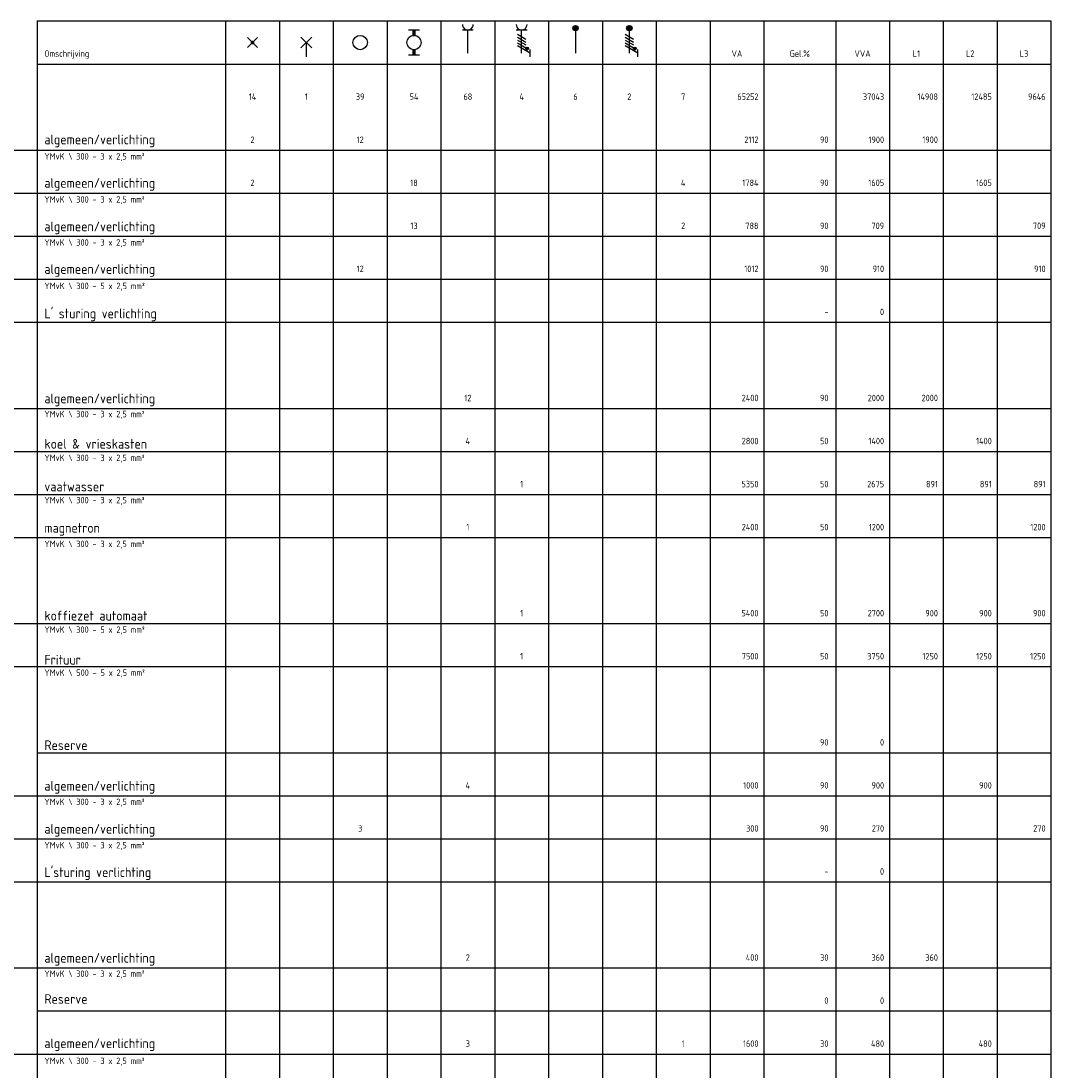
# Model space of a CAD drawing. Header units: millimetres. Extents: x -11050 to 27196, y -10809 to 18412.
# Tile 10 of 10: x 12845 to 27196, y 3776 to 18412. Entities that reach past the tile are written whole.
import ezdxf
from ezdxf.enums import TextEntityAlignment as Align

# ---------------------------------------------------------------- set-up
doc = ezdxf.new("R2010")
doc.units = ezdxf.units.MM
doc.header["$LTSCALE"] = 100
doc.layers.add('EL$1----', color=3, linetype='Continuous')
doc.styles.add('BURO-018', font='isocp.shx', dxfattribs={"height": 90})

# ---------------------------------------------------------------- blocks, each defined once
blk = doc.blocks.new('KOLNR1')
at = {"color": 0, "linetype": 'Continuous'}
for p, q in [((1.41, -1.41), (-1.41, 1.41)), ((-1.41, -1.41), (1.41, 1.41))]:
    blk.add_line(p, q, dxfattribs=at)
at = {"color": 0, "linetype": 'Continuous', "const_width": 0.5}
blk.add_lwpolyline([(-0.25, 0, 1), (0.25, 0, 1)], format="xyb", close=True, dxfattribs=at)
blk = doc.blocks.new('KOLNR2')
at = {"color": 0, "linetype": 'Continuous'}
for p, q in [((-1.5, -1.5), (1.5, 1.5)), ((-1.5, 1.5), (1.5, -1.5)), ((4, 0), (0, 0))]:
    blk.add_line(p, q, dxfattribs=at)
blk = doc.blocks.new('KOLNR3')
at = {"color": 0, "linetype": 'Continuous'}
blk.add_circle((0, 0), 2, dxfattribs=at)
blk = doc.blocks.new('KOLNR5')
at = {"color": 0, "linetype": 'Continuous'}
for p, q in [((-3.5, -1.5), (-3.5, 1.5)), ((3.5, 1.5), (3.5, -1.5))]:
    blk.add_line(p, q, dxfattribs=at)
at = {"color": 0, "linetype": 'Continuous', "const_width": 1}
for points in [[(-2, 0), (-3.5, 0)], [(2, 0), (3.5, 0)]]:
    blk.add_lwpolyline(points, dxfattribs=at)
at = {"color": 0, "linetype": 'Continuous'}
blk.add_circle((0, 0), 2, dxfattribs=at)
blk = doc.blocks.new('KOLNR6')
at = {"color": 0, "linetype": 'Continuous'}
for p, q in [((-3.5, -1.5), (-3.5, 1.5)), ((3, 0), (-3.5, 0))]:
    blk.add_line(p, q, dxfattribs=at)
blk.add_arc((-5, 0), 1.5, 270, 90, dxfattribs=at)
blk = doc.blocks.new('KOLNR7')
at = {"color": 0, "linetype": 'Continuous'}
for p, q in [((-3.5, -1.5), (-3.5, 1.5)), ((3, 0), (-3.5, 0)), ((-2.29, -1.2), (-0.91, 1.2)), ((-1.49, -1.2), (-0.11, 1.2)), ((-0.69, -1.2), (0.69, 1.2)), ((0.11, -1.2), (1.49, 1.2)), ((2.99, 2.4), (0.91, -1.2)), ((3.99, 2.4), (1.99, 2.4))]:
    blk.add_line(p, q, dxfattribs=at)
at = {"color": 0, "linetype": 'Continuous', "const_width": 0.4}
blk.add_lwpolyline([(1.69, 1.35, 1), (1.69, 1.75, 1)], format="xyb", close=True, dxfattribs=at)
at = {"color": 0, "linetype": 'Continuous'}
blk.add_circle((1.69, 1.55), 0.4, dxfattribs=at)
blk.add_arc((-5, 0), 1.5, 270, 90, dxfattribs=at)
blk = doc.blocks.new('KOLNR8')
at = {"color": 0, "linetype": 'Continuous'}
blk.add_line((-4, 0), (3, 0), dxfattribs=at)
at = {"color": 0, "linetype": 'Continuous', "const_width": 0.75}
blk.add_lwpolyline([(-4, -0.375, 1), (-4, 0.375, 1)], format="xyb", close=True, dxfattribs=at)
at = {"color": 0, "linetype": 'Continuous'}
blk.add_circle((-4, 0), 0.75, dxfattribs=at)
blk = doc.blocks.new('KOLNR9')
at = {"color": 0, "linetype": 'Continuous'}
for p, q in [((-4, 0), (3, 0)), ((-2.29, -1.2), (-0.91, 1.2)), ((-1.49, -1.2), (-0.11, 1.2)), ((-0.69, -1.2), (0.69, 1.2)), ((0.11, -1.2), (1.49, 1.2)), ((2.99, 2.4), (0.91, -1.2)), ((3.99, 2.4), (1.99, 2.4))]:
    blk.add_line(p, q, dxfattribs=at)
for points, const_width in [([(-4, -0.38, 1), (-4, 0.38, 1)], 0.75), ([(1.69, 1.35, 1), (1.69, 1.75, 1)], 0.4)]:
    blk.add_lwpolyline(points, format="xyb", close=True, dxfattribs=dict(at, const_width=const_width))
for centre, radius in [((-4, 0), 0.75), ((1.69, 1.55), 0.4)]:
    blk.add_circle(centre, radius, dxfattribs=at)

msp = doc.modelspace()

# ---------------------------------------------------------------- linework, layer by layer
at = {"layer": 'EL$1----', "color": 1}
for p, q in [((13071, 18412), (13071, -9188)), ((13071, 18412), (27196, 18412)), ((15696, 18412), (15696, -9188)), ((16446, 18412), (16446, -9188)), ((17196, 18412), (17196, -9188)), ((17946, 18412), (17946, -9188)), ((18696, 18412), (18696, -9188)), ((19446, 18412), (19446, -9188)), ((20196, 18412), (20196, -9188)), ((20946, 18412), (20946, -9188)), ((21696, 18412), (21696, -9188)), ((22446, 18412), (22446, -9188)), ((23196, 18412), (23196, -9188)), ((24196, 18412), (24196, -9188)), ((24946, 18412), (24946, -9188)), ((25696, 18412), (25696, -9188)), ((26446, 18412), (26446, -9188)), ((27196, 18412), (27196, -9188)), ((13071, 17812), (27196, 17812))]:
    msp.add_line(p, q, dxfattribs=at)
at = {"layer": 'EL$1----'}
for p, q in [((12071, 16612), (27196, 16612)), ((12071, 16012), (27196, 16012)), ((12071, 15412), (27196, 15412)), ((12071, 14812), (27196, 14812)), ((12071, 14212), (27196, 14212)), ((12071, 13012), (27196, 13012)), ((12071, 12412), (27196, 12412)), ((12071, 11812), (27196, 11812)), ((12071, 11212), (27196, 11212)), ((12071, 10012), (27196, 10012)), ((12071, 9412), (27196, 9412)), ((13071, 8212), (27196, 8212)), ((12071, 7612), (27196, 7612)), ((12071, 7012), (27196, 7012)), ((12071, 6412), (27196, 6412)), ((12071, 5212), (27196, 5212)), ((13071, 4612), (27196, 4612)), ((12071, 4012), (27196, 4012))]:
    msp.add_line(p, q, dxfattribs=at)

# ---------------------------------------------------------------- block references
at = {"layer": 'EL$1----', "xscale": 50, "yscale": 50, "zscale": 50, "rotation": 270}
for name, p in [('KOLNR5', (18321, 18112)), ('KOLNR6', (19071, 18112)), ('KOLNR7', (19821, 18112)), ('KOLNR8', (20571, 18112)), ('KOLNR9', (21321, 18112)), ('KOLNR1', (16071, 18112)), ('KOLNR2', (16821, 18112)), ('KOLNR3', (17571, 18112))]:
    msp.add_blockref(name, p, dxfattribs=at)

# ---------------------------------------------------------------- texts
at = {"layer": 'EL$1----', "color": 1, "style": 'BURO-018'}
for s, height, p in [('Omschrijving', 90, (13171, 17912)), ('algemeen/verlichting', 135, (13171, 16693)), ('YMvK \\ 300 - 3 x 2,5 mm²', 90, (13171, 16480)), ('algemeen/verlichting', 135, (13171, 16087)), ('YMvK \\ 300 - 3 x 2,5 mm²', 90, (13171, 15880)), ('algemeen/verlichting', 135, (13171, 15481)), ('YMvK \\ 300 - 3 x 2,5 mm²', 90, (13171, 15280)), ('algemeen/verlichting', 135, (13171, 14887)), ('YMvK \\ 300 - 5 x 2,5 mm²', 90, (13171, 14674)), ("L' sturing verlichting", 135, (13171, 14268)), ('algemeen/verlichting', 135, (13171, 13083)), ('YMvK \\ 300 - 3 x 2,5 mm²', 90, (13171, 12888)), ('koel & vrieskasten', 135, (13171, 12450)), ('YMvK \\ 300 - 3 x 2,5 mm²', 90, (13171, 12278)), ('vaatwasser', 135, (13171, 11855)), ('YMvK \\ 300 - 3 x 2,5 mm²', 90, (13171, 11688)), ('magnetron', 135, (13171, 11279)), ('YMvK \\ 300 - 3 x 2,5 mm²', 90, (13171, 11078)), ('koffiezet automaat', 135, (13171, 10055)), ('YMvK \\ 300 - 5 x 2,5 mm²', 90, (13171, 9883)), ('Frituur', 135, (13171, 9441)), ('YMvK \\ 500 - 5 x 2,5 mm²', 90, (13171, 9283)), ('Reserve', 135, (13171, 8250)), ('algemeen/verlichting', 135, (13171, 7683)), ('YMvK \\ 300 - 3 x 2,5 mm²', 90, (13171, 7483)), ('algemeen/verlichting', 135, (13171, 7083)), ('YMvK \\ 300 - 3 x 2,5 mm²', 90, (13171, 6878)), ("L'sturing verlichting", 135, (13171, 6479)), ('algemeen/verlichting', 135, (13171, 5285)), ('YMvK \\ 300 - 3 x 2,5 mm²', 90, (13171, 5087)), ('Reserve', 135, (13171, 4712)), ('algemeen/verlichting', 135, (13171, 4094)), ('YMvK \\ 300 - 3 x 2,5 mm²', 90, (13171, 3872))]:
    msp.add_text(s, height=height, dxfattribs=at).set_placement(p)
for s, p in [('Gel.%', (23696, 17912)), ('L2', (26071, 17912)), ('L3', (26821, 17912)), ('VA', (22821, 17912)), ('VVA', (24571, 17912)), ('L1', (25321, 17912)), ('14', (16071, 17312)), ('1', (16821, 17312)), ('39', (17571, 17312)), ('54', (18321, 17312)), ('68', (19071, 17312)), ('4', (19821, 17312)), ('6', (20571, 17312)), ('2', (21321, 17312)), ('7', (22071, 17312)), ('2', (16071, 16712)), ('12', (17571, 16712)), ('2', (16071, 16112)), ('18', (18321, 16112)), ('4', (22071, 16112)), ('13', (18321, 15512)), ('2', (22071, 15512)), ('12', (17571, 14912)), ('12', (19071, 13112)), ('4', (19071, 12512)), ('1', (19821, 11912)), ('1', (19071, 11312)), ('1', (19821, 10112)), ('1', (19821, 9512)), ('4', (19071, 7712)), ('3', (17571, 7112)), ('2', (19071, 5312)), ('3', (19071, 4112)), ('1', (22071, 4112))]:
    msp.add_text(s, height=90, dxfattribs=at).set_placement(p, align=Align.CENTER)
for s, p in [('65252', (23121, 17312)), ('37043', (24871, 17312)), ('14908', (25621, 17312)), ('12485', (26371, 17312)), ('9646', (27121, 17312)), ('2112', (23121, 16712)), ('90', (24096, 16712)), ('1900', (24871, 16712)), ('1900', (25621, 16712)), ('1784', (23121, 16112)), ('90', (24096, 16112)), ('1605', (24871, 16112)), ('1605', (26371, 16112)), ('788', (23121, 15512)), ('90', (24096, 15512)), ('709', (24871, 15512)), ('709', (27121, 15512)), ('1012', (23121, 14912)), ('90', (24096, 14912)), ('910', (24871, 14912)), ('910', (27121, 14912)), ('-', (24096, 14312)), ('0', (24871, 14312)), ('2400', (23121, 13112)), ('90', (24096, 13112)), ('2000', (24871, 13112)), ('2000', (25621, 13112)), ('2800', (23121, 12512)), ('50', (24096, 12512)), ('1400', (24871, 12512)), ('1400', (26371, 12512)), ('5350', (23121, 11912)), ('50', (24096, 11912)), ('2675', (24871, 11912)), ('891', (25621, 11912)), ('891', (26371, 11912)), ('891', (27121, 11912)), ('2400', (23121, 11312)), ('50', (24096, 11312)), ('1200', (24871, 11312)), ('1200', (27121, 11312)), ('5400', (23121, 10112)), ('50', (24096, 10112)), ('2700', (24871, 10112)), ('900', (25621, 10112)), ('900', (26371, 10112)), ('900', (27121, 10112)), ('7500', (23121, 9512)), ('50', (24096, 9512)), ('3750', (24871, 9512)), ('1250', (25621, 9512)), ('1250', (26371, 9512)), ('1250', (27121, 9512)), ('90', (24096, 8312)), ('0', (24871, 8312)), ('1000', (23121, 7712)), ('90', (24096, 7712)), ('900', (24871, 7712)), ('900', (26371, 7712)), ('300', (23121, 7112)), ('90', (24096, 7112)), ('270', (24871, 7112)), ('270', (27121, 7112)), ('0', (24871, 6512)), ('-', (24096, 6512)), ('400', (23121, 5312)), ('30', (24096, 5312)), ('360', (24871, 5312)), ('360', (25621, 5312)), ('0', (24096, 4712)), ('0', (24871, 4712)), ('1600', (23121, 4112)), ('30', (24096, 4112)), ('480', (24871, 4112)), ('480', (26371, 4112))]:
    msp.add_text(s, height=90, dxfattribs=at).set_placement(p, align=Align.RIGHT)

doc.saveas('drawing.dxf')
